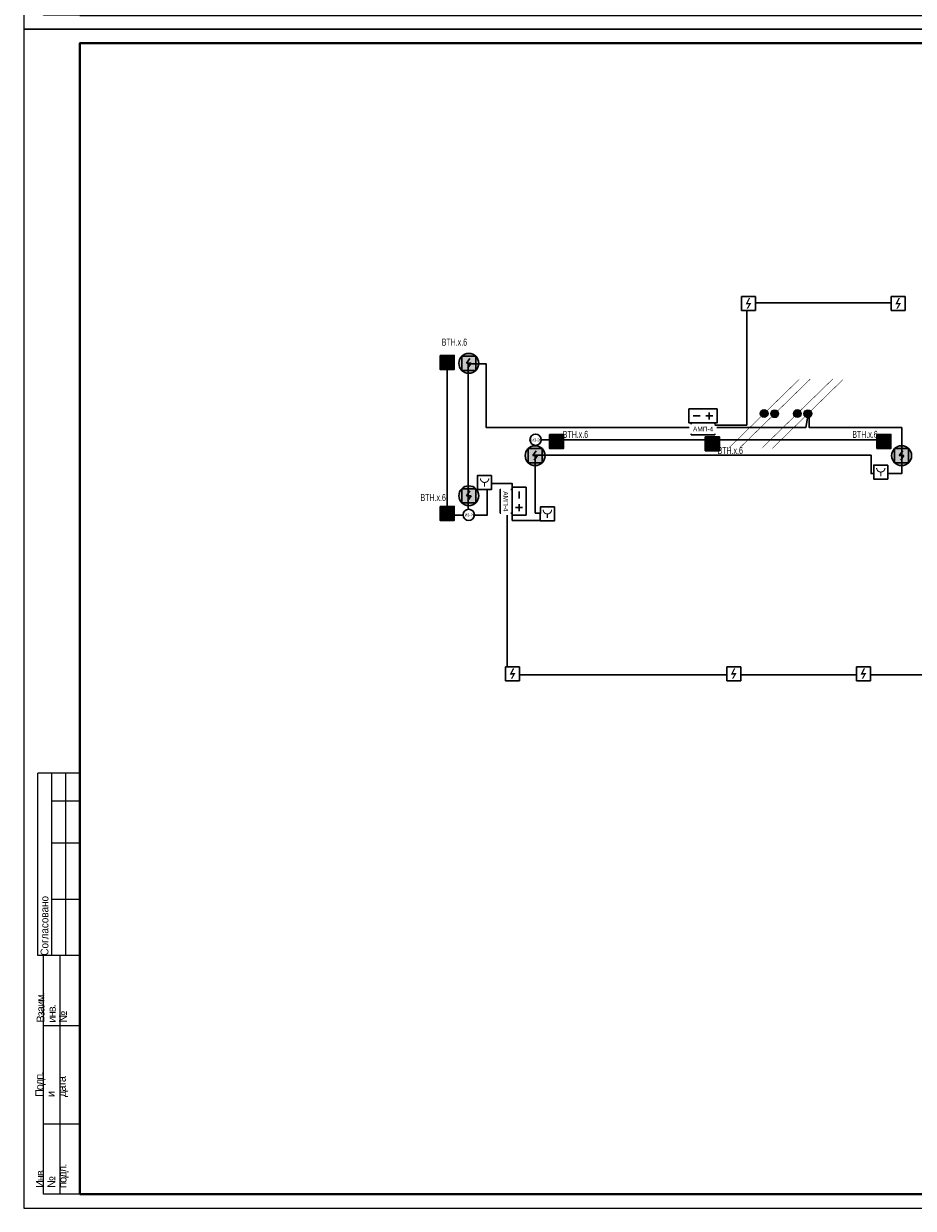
# Model space of a CAD drawing. Header units: millimetres. Extents: x -195178 to 1761886, y 140622 to 301105.
# Tile 30 of 131: x 176812 to 208486, y 182305 to 224498. Entities that reach past the tile are written whole.
import ezdxf
from ezdxf.enums import TextEntityAlignment as Align

# ---------------------------------------------------------------- set-up
doc = ezdxf.new("R2010")
doc.units = ezdxf.units.MM
doc.set_wipeout_variables(frame=1)
doc.linetypes.add('CONTINOUS', pattern=[0])
for name, color, linetype in [('EI_HATCH_GALV', 7, 'Continuous'), ('АПС', 5, 'Continuous'), ('ПС', 1, 'Continuous'), ('формат', 250, 'Continuous')]:
    doc.layers.add(name, color=color, linetype=linetype)
for name, color, linetype, lineweight in [('format-line3', 7, 'Continuous', 13), ('RC-Извещатели_пожарные', 1, 'Continuous', 30), ('Рамка', 7, 'Continuous', 18), ('СС-011-ПОЖ-СИГНАЛИЗАЦИЯ', 1, 'Continuous', 30), ('УГО АПС и АПЗ$0$_АПС_Оборудование', 1, 'Continuous', 30), ('УГО АПС и АПЗ$0$СС-011-ПОЖ-СИГНАЛИЗАЦИЯ', 1, 'Continuous', 30)]:
    doc.layers.add(name, color=color, linetype=linetype, lineweight=lineweight)
doc.styles.add('1111', font='ARIALN.TTF')
doc.styles.add('Arial', font='arial.ttf', dxfattribs={"width": 0.9, "height": 700})
doc.styles.add('Arial Narrow', font='ARIALN.TTF', dxfattribs={"width": 0.9, "height": 600})
doc.styles.add('Arial_2', font='arial.ttf', dxfattribs={"width": 0.9, "height": 400})
doc.styles.get("Standard").update_dxf_attribs({"font": 'isocpeur.ttf', "width": 0.9})
doc.styles.add('УГО АПС и АПЗ$0$Reserve SS', font='arial.ttf', dxfattribs={"height": 2.5})

# ---------------------------------------------------------------- blocks, each defined once
blk = doc.blocks.new('*U29')
for p, q in [((-574, 155), (-589, 155)), ((-589, 90), (-589, 155)), ((-574, 145), (-584, 145)), ((-574, 130), (-584, 130)), ((-574, 110), (-584, 110)), ((-587, 90), (-589, 90)), ((-587, 5), (-587, 90)), ((-574, 90), (-587, 90)), ((-581, 5), (-581, 90)), ((-574, 65), (-587, 65)), ((-574, 30), (-587, 30)), ((-574, 5), (-587, 5))]:
    blk.add_line(p, q)
at = {"color": 0, "lineweight": 0}
blk.add_lwpolyline([(-594, 0), (0, 0), (0, 420), (-594, 420)], close=True, dxfattribs=at)
at = {"lineweight": 40}
blk.add_lwpolyline([(-574, 5), (-5, 5), (-5, 415), (-574, 415)], close=True, dxfattribs=at)
at = {"layer": 'format-line3', "linetype": 'ByBlock'}
for p, q in [((-584, 90), (-584, 155)), ((-579, 90), (-579, 155))]:
    blk.add_line(p, q, dxfattribs=at)
at = {"style": 'Arial', "width": 0.9}
blk.add_text('Формат:', height=2.8, dxfattribs=at).set_placement((-53.97, 1.25))
at = {"char_height": 2.8, "width": 0.2, "attachment_point": 4, "rotation": 90, "line_spacing_factor": 0.857143, "style": 'Arial'}
for s, insert in [('{\\W0.45993; }Согласовано', (-586.58, 90)), ('{\\W0.62543;\\T0.75; \\W1;Взаим. инв. №}', (-584, 66.14)), ('{\\W0.5838;\\T0.8; \\W1;Подп. и дата}', (-584, 39.63)), ('{\\W0.5838;\\T0.8; \\W1;Инв. № подл.}', (-583.77, 7.25))]:
    blk.add_mtext(s, dxfattribs=dict(at, insert=insert))
at = {"style": 'Arial', "width": 0.9, "flags": 8}
blk.add_attdef('FORMAT', (-36.87, 1.26), '', height=2.8, dxfattribs=at)
blk = doc.blocks.new('УГО АПС и АПЗ$0$Источник бесперебойного питания v4')
blk.add_wipeout([(0, 5), (10, 5), (10, 0), (0, 0)])
for p, q in [((4, 2.5), (1.5, 2.5)), ((2.75, 3.75), (2.75, 1.25)), ((8.5, 2.5), (6, 2.5))]:
    blk.add_line(p, q)
blk.add_lwpolyline([(0, 0), (10, 0), (10, 5), (0, 5)], close=True)
at = {"style": 'УГО АПС и АПЗ$0$Reserve SS', "flags": 8}
blk.add_attdef('КОЛИЧЕСТВО', (10.26, 5.28), '', height=2.5, dxfattribs=at)
blk = doc.blocks.new('АМП-4')
at = {"color": 1}
blk.add_wipeout([(349424, -74023), (349424, -73183), (349844, -73183), (349844, -74023)], dxfattribs=at)
at = {"layer": 'АПС', "color": 1, "lineweight": 30, "ltscale": 200}
blk.add_lwpolyline([(349424, -73183), (349424, -74023), (349844, -74023), (349844, -73183)], close=True, dxfattribs=at)
at = {"layer": 'АПС', "color": 0, "lineweight": 30, "ltscale": 200, "insert": (349645, -73599), "char_height": 168, "width": 801.95, "attachment_point": 5, "rotation": 90, "style": 'Arial_2', "bg_fill": 2}
blk.add_mtext('АМП-4', dxfattribs=at)
blk = doc.blocks.new('RC-UGO-IRA-01')
blk.add_wipeout([(2.5, 2.5), (2.5, -2.5), (-2.5, -2.5), (-2.5, 2.5)]).dxf.layer = 'RC-Извещатели_пожарные'
blk.add_wipeout([(-2.5, -2.5), (-2.5, 2.5), (2.5, 2.5), (2.5, -2.5)]).dxf.layer = 'RC-Извещатели_пожарные'
at = {"layer": 'RC-Извещатели_пожарные', "ltscale": 30}
blk.add_lwpolyline([(2.5, 2.5), (2.5, -2.5), (-2.5, -2.5), (-2.5, 2.5)], close=True, dxfattribs=at)
at = {"layer": 'RC-Извещатели_пожарные', "ltscale": 30, "const_width": 0.375}
blk.add_lwpolyline([(-1.5, 1.5, 1), (1.5, 1.5, 1)], format="xyb", dxfattribs=at)
blk.add_lwpolyline([(0, 0), (0, -1.5)], dxfattribs=at)
at = {"layer": 'RC-Извещатели_пожарные'}
blk.add_attdef('PSTN', text='', height=1.5, dxfattribs=at).set_placement((2.5, 2.5), align=Align.BOTTOM_CENTER)
blk = doc.blocks.new('ИП 212-45')
blk.add_wipeout([(346277, -75580), (346277, -76080), (345777, -76080), (345777, -75580)]).dxf.layer = 'RC-Извещатели_пожарные'
blk.add_wipeout([(345777, -76080), (345777, -75580), (346277, -75580), (346277, -76080)]).dxf.layer = 'RC-Извещатели_пожарные'
at = {"layer": 'RC-Извещатели_пожарные'}
blk.add_hatch(color=0, dxfattribs=at).paths.add_polyline_path([(346128, -75805), (346014, -76005), (345964, -76005), (346050, -75855), (345927, -75855), (346039, -75630), (346089, -75630), (346002, -75805)])
at = {"layer": 'RC-Извещатели_пожарные', "color": 0, "ltscale": 30}
for p, q in [((345777, -75580), (346277, -75580)), ((345777, -76080), (345777, -75580)), ((346277, -75580), (346277, -76080)), ((346277, -76080), (345777, -76080))]:
    blk.add_line(p, q, dxfattribs=at)
blk = doc.blocks.new('*U83')
h = blk.add_hatch(color=256)
edge = h.paths.add_edge_path()
edge.add_arc((0, 0), 38.7, 0, 360)
for points in [[(348, 348, 0, 50, 0), (206, 206, 5, 5, 0), (0, 0, 5, 5, 0)], [(0, 0, 0, 50, 0), (-141, -141, 5, 5, 0), (-348, -348, 5, 5, 0)]]:
    blk.add_lwpolyline(points, format="xyseb")
blk.add_circle((0, 0), 38.7)
blk = doc.blocks.new('*U80')
h = blk.add_hatch(color=256)
edge = h.paths.add_edge_path()
edge.add_arc((0, 0), 38.7, 0, 360)
for points in [[(0, 0, 0, 50, 0), (141, 141, 5, 5, 0), (348, 348, 5, 5, 0)], [(-348, -348, 0, 50, 0), (-206, -206, 5, 5, 0), (0, 0, 5, 5, 0)]]:
    blk.add_lwpolyline(points, format="xyseb")
blk.add_circle((0, 0), 38.7)
blk = doc.blocks.new('*U77')
at = {"lineweight": 35, "true_color": 0xffffff}
h = blk.add_hatch(color=7, dxfattribs=at)
h.dxf.hatch_style = 1
h.paths.add_polyline_path([(0, 500), (0, 0), (500, 0), (500, 500)])
at = {"color": 1, "linetype": 'ByBlock', "lineweight": -2}
for p, q in [((289, 426), (167, 250)), ((167, 250), (333, 250)), ((333, 250), (219, 86))]:
    blk.add_line(p, q, dxfattribs=at)
at = {"color": 1, "linetype": 'ByBlock', "lineweight": -2, "ltscale": 0.1}
blk.add_lwpolyline([(0, 500), (500, 500), (500, 0), (0, 0)], close=True, dxfattribs=at)
at = {"color": 0, "linetype": 'ByBlock', "lineweight": -2, "style": '1111', "flags": 1}
for tag, p in [('NAME_DEVICE', (-64, -421)), ('NUM_POM', (-82, -847))]:
    blk.add_attdef(tag, p, '', height=125, dxfattribs=at)
at = {"color": 0, "linetype": 'ByBlock', "lineweight": -2, "style": '1111'}
blk.add_attdef('INDEX', (-63, -235), '', height=125, dxfattribs=at)
at = {"color": 0, "linetype": 'ByBlock', "lineweight": -2, "style": '1111', "width": 0.7}
blk.add_attdef('NUM_DEVICE', (-64, -630), '', height=125, dxfattribs=at)
blk = doc.blocks.new('ИП в подвесном потолке')
at = {"layer": 'EI_HATCH_GALV', "lineweight": 30, "true_color": 0xffffff}
h = blk.add_hatch(color=7, dxfattribs=at)
h.dxf.hatch_style = 1
edge = h.paths.add_edge_path()
edge.add_arc((494584, -66648), 354, 0, 360)
at = {"color": 1, "linetype": 'ByBlock', "lineweight": -2}
for p, q in [((494624, -66471), (494501, -66648)), ((494501, -66648), (494667, -66648)), ((494667, -66648), (494553, -66811))]:
    blk.add_line(p, q, dxfattribs=at)
at = {"color": 1, "linetype": 'ByBlock', "lineweight": -2, "ltscale": 0.1}
blk.add_lwpolyline([(494334, -66398), (494834, -66398), (494834, -66898), (494334, -66898)], close=True, dxfattribs=at)
at = {"layer": 'СС-011-ПОЖ-СИГНАЛИЗАЦИЯ', "lineweight": 30}
blk.add_circle((494584, -66648), 354, dxfattribs=at)
blk = doc.blocks.new('УГО АПС и АПЗ$0$A$C0ED213A1')
blk.add_wipeout([(-200, 0), (0, -200), (200, 0), (0, 200)])
blk.add_circle((0, 0), 200)
at = {"layer": 'УГО АПС и АПЗ$0$СС-011-ПОЖ-СИГНАЛИЗАЦИЯ', "color": 1, "style": 'Arial Narrow', "width": 0.9}
blk.add_text('ИЗ-2О', height=100, dxfattribs=at).set_placement((-145, -58))

msp = doc.modelspace()

# ---------------------------------------------------------------- linework, layer by layer
at = {"layer": 'Рамка'}
msp.add_lwpolyline([(178812, 182805), (235712, 182805), (235712, 223805), (178812, 223805)], close=True, dxfattribs=at)
at = {"layer": 'СС-011-ПОЖ-СИГНАЛИЗАЦИЯ', "lineweight": 30, "ltscale": 100}
msp.add_lwpolyline([(204781, 210583), (204781, 210110), (208075, 210110), (208075, 208473), (206985, 208473), (206985, 209124), (195027, 209124), (195027, 207065), (195438, 207065), (195438, 206807), (194503, 206807), (194503, 206807), (194207, 206807), (194207, 208118), (193312, 208118), (193312, 206988), (192643, 206988), (192643, 212388), (193273, 212388), (193273, 210117), (197505, 210117), (197505, 210117), (201879, 210117), (202096, 210117), (204665, 210117), (204746, 210583)], dxfattribs=at)
at = {"layer": 'СС-011-ПОЖ-СИГНАЛИЗАЦИЯ', "color": 1, "lineweight": 30, "ltscale": 100}
msp.add_lwpolyline([(192457, 206994), (191887, 206994), (191887, 212185)], dxfattribs=at)

# ---------------------------------------------------------------- block references
at = {"xscale": 3.600000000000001, "yscale": 3.600000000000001, "zscale": 3.600000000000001, "rotation": 359.2880171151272}
for name, p in [('*U83', (203175, 210612)), ('*U80', (203552, 210605)), ('*U80', (204358, 210612)), ('*U83', (204734, 210605))]:
    msp.add_blockref(name, p, dxfattribs=at)
at = {"layer": 'ПС', "color": 7, "linetype": 'CONTINOUS', "lineweight": 30, "ltscale": 100}
ref = msp.add_blockref('*U77', (191639, 212185), dxfattribs=dict(at, xscale=1.000736, yscale=1.000736, zscale=1.000736))
ref.add_attrib('NUM_DEVICE', 'BTH.x.6', dxfattribs={"layer": '0', "color": 0, "linetype": 'ByBlock', "lineweight": -2, "ltscale": 100, "height": 250.2, "style": '1111', "width": 0.7}).set_placement((192146, 213031), align=Align.CENTER)
ref = msp.add_blockref('*U77', (195533, 209369), dxfattribs=dict(at, xscale=1.000736, yscale=1.000736, zscale=1.000736))
ref.add_attrib('NUM_DEVICE', 'BTH.x.6', dxfattribs={"layer": '0', "color": 0, "linetype": 'ByBlock', "lineweight": -2, "ltscale": 100, "height": 250.2, "style": '1111', "width": 0.7}).set_placement((196455, 209745), align=Align.CENTER)
ref = msp.add_blockref('*U77', (207189, 209369), dxfattribs=dict(at, xscale=1.000736, yscale=1.000736, zscale=1.000736))
ref.add_attrib('NUM_DEVICE', 'BTH.x.6', dxfattribs={"layer": '0', "color": 0, "linetype": 'ByBlock', "lineweight": -2, "ltscale": 100, "height": 250.2, "style": '1111', "width": 0.7}).set_placement((206766, 209745), align=Align.CENTER)
ref = msp.add_blockref('*U77', (191639, 206805), dxfattribs=dict(at, xscale=1.000736, yscale=1.000736, zscale=1.000736))
ref.add_attrib('NUM_DEVICE', 'BTH.x.6', dxfattribs={"layer": '0', "color": 0, "linetype": 'ByBlock', "lineweight": -2, "ltscale": 100, "height": 250.2, "style": '1111', "width": 0.7}).set_placement((191392, 207497), align=Align.CENTER)
at = {"layer": 'СС-011-ПОЖ-СИГНАЛИЗАЦИЯ', "lineweight": 30}
for p in [(-301924, 279049), (-299563, 275760)]:
    msp.add_blockref('ИП в подвесном потолке', p, dxfattribs=at)
at = {"layer": 'формат', "xscale": 100, "yscale": 100, "zscale": 100}
for p in [(236212, 224305), (236212, 182305)]:
    msp.add_blockref('*U29', p, dxfattribs=at).add_auto_attribs({'FORMAT': 'А2'})

# ---------------------------------------------------------------- next in the draw order: block references
at = {"layer": 'RC-Извещатели_пожарные', "rotation": 359.9525678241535}
for p, xscale, yscale, zscale in [((207329, 208528), 99.99999999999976, 99.99999999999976, 99.99999999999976), ((193223, 208158), 99.99999999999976, 99.99999999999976, 99.99999999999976), ((195457, 207036), 99.99999999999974, 99.99999999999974, 99.99999999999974)]:
    msp.add_blockref('RC-UGO-IRA-01', p, dxfattribs=dict(at, xscale=xscale, yscale=yscale, zscale=zscale))
at = {"layer": 'УГО АПС и АПЗ$0$_АПС_Оборудование', "color": 252, "xscale": 100, "yscale": 100, "zscale": 100, "rotation": 180}
msp.add_blockref('УГО АПС и АПЗ$0$Источник бесперебойного питания v4', (201498, 210779), dxfattribs=at)

# ---------------------------------------------------------------- next in the draw order: linework, layer by layer
at = {"layer": 'СС-011-ПОЖ-СИГНАЛИЗАЦИЯ', "lineweight": 30, "ltscale": 100}
msp.add_lwpolyline([(194030, 207068), (194030, 201308), (211093, 201308), (211093, 205299)], dxfattribs=at)

# ---------------------------------------------------------------- next in the draw order: block references
at = {"layer": 'СС-011-ПОЖ-СИГНАЛИЗАЦИЯ', "lineweight": 30, "rotation": 270}
msp.add_blockref('АМП-4', (274601, 559703), dxfattribs=at)
at = {"layer": 'СС-011-ПОЖ-СИГНАЛИЗАЦИЯ', "lineweight": 30}
for p in [(-286514, 275760), (-301924, 274332)]:
    msp.add_blockref('ИП в подвесном потолке', p, dxfattribs=at)

# ---------------------------------------------------------------- next in the draw order: linework, layer by layer
at = {"layer": 'СС-011-ПОЖ-СИГНАЛИЗАЦИЯ', "lineweight": 30, "ltscale": 100}
msp.add_lwpolyline([(201418, 210204), (202555, 210204), (202555, 214551), (207699, 214551)], dxfattribs=at)
at = {"layer": 'СС-011-ПОЖ-СИГНАЛИЗАЦИЯ', "color": 1, "lineweight": 30, "ltscale": 100}
msp.add_lwpolyline([(195031, 209465), (195031, 209675), (207189, 209675)], dxfattribs=at)

# ---------------------------------------------------------------- next in the draw order: block references
at = {"layer": 'ПС', "color": 7, "linetype": 'CONTINOUS', "lineweight": 30, "ltscale": 100}
ref = msp.add_blockref('*U77', (201081, 209288), dxfattribs=dict(at, xscale=1.000736, yscale=1.000736, zscale=1.000736))
ref.add_attrib('NUM_DEVICE', 'BTH.x.6', dxfattribs={"layer": '0', "color": 0, "linetype": 'ByBlock', "lineweight": -2, "ltscale": 100, "height": 250.2, "style": '1111', "width": 0.7}).set_placement((201968, 209172), align=Align.CENTER)
at = {"layer": 'СС-011-ПОЖ-СИГНАЛИЗАЦИЯ', "color": 0, "lineweight": 30}
for p in [(-151808, 277172), (-143935, 277172), (-139316, 277172)]:
    msp.add_blockref('ИП 212-45', p, dxfattribs=at)
at = {"layer": 'УГО АПС и АПЗ$0$_АПС_Оборудование', "color": 252, "xscale": 100, "yscale": 100, "zscale": 100, "rotation": 89.99999999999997}
msp.add_blockref('УГО АПС и АПЗ$0$Источник бесперебойного питания v4', (194698, 206988), dxfattribs=at)
at = {"layer": 'УГО АПС и АПЗ$0$_АПС_Оборудование'}
msp.add_blockref('УГО АПС и АПЗ$0$A$C0ED213A1', (192657, 207004), dxfattribs=at)

# ---------------------------------------------------------------- next in the draw order: block references
at = {"layer": 'СС-011-ПОЖ-СИГНАЛИЗАЦИЯ', "color": 0, "lineweight": 30}
for p in [(-143409, 290358), (-138077, 290358)]:
    msp.add_blockref('ИП 212-45', p, dxfattribs=at)
at = {"layer": 'СС-011-ПОЖ-СИГНАЛИЗАЦИЯ', "lineweight": 30, "rotation": 180}
msp.add_blockref('АМП-4', (543622, 133885), dxfattribs=at)
at = {"layer": 'УГО АПС и АПЗ$0$_АПС_Оборудование'}
msp.add_blockref('УГО АПС и АПЗ$0$A$C0ED213A1', (195036, 209678), dxfattribs=at)

doc.saveas('drawing.dxf')
